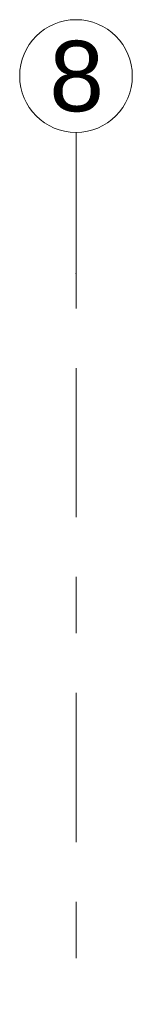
# Model space of a CAD drawing. Header units: metres. Extents: x -3.6 to 84.5, y -11 to 16.8.
# Tile 110 of 124: x 25.63 to 25.83, y 15.058 to 16.805. Entities that reach past the tile are written whole.
import ezdxf

# ---------------------------------------------------------------- set-up
doc = ezdxf.new("R2010")
doc.units = ezdxf.units.M
doc.header["$MEASUREMENT"] = 0
doc.linetypes.add('Strichlinie doppelt', pattern=[0.546806, 0.264583, -0.105833, 0.070556, -0.105833])
doc.layers.add('451 - Universal.Achsen Raster', color=7, linetype='Continuous')
doc.styles.add('ERSTELLTER_STIL_2', font='txt')

msp = doc.modelspace()

# ---------------------------------------------------------------- linework, layer by layer
at = {"layer": '451 - Universal.Achsen Raster', "color": 160, "linetype": 'Strichlinie doppelt', "lineweight": 9, "true_color": 0x3232ff}
for p, q in [((25.73, 16.355), (25.73, 16.605)), ((25.73, -10.585), (25.73, 16.355))]:
    msp.add_line(p, q, dxfattribs=at)
at = {"layer": '451 - Universal.Achsen Raster', "color": 160, "linetype": 'Continuous', "lineweight": 9, "true_color": 0x3232ff}
msp.add_circle((25.73, 16.705), 0.1, dxfattribs=at)
at = {"layer": '451 - Universal.Achsen Raster', "color": 160, "linetype": 'Strichlinie doppelt', "lineweight": 9, "true_color": 0x3232ff}
msp.add_point((25.73, 16.355), dxfattribs=at)
msp.add_point((25.73, 16.355), dxfattribs=at)

# ---------------------------------------------------------------- texts
at = {"layer": '451 - Universal.Achsen Raster', "color": 160, "lineweight": 9, "true_color": 0x3232ff, "insert": (25.6826, 16.7675), "char_height": 0.125, "attachment_point": 1, "style": 'ERSTELLTER_STIL_2'}
msp.add_mtext('\\A1;{\\pql;\\pt0;\\fArial|b0|i0|c0|p38;8}', dxfattribs=at)

doc.saveas('drawing.dxf')
